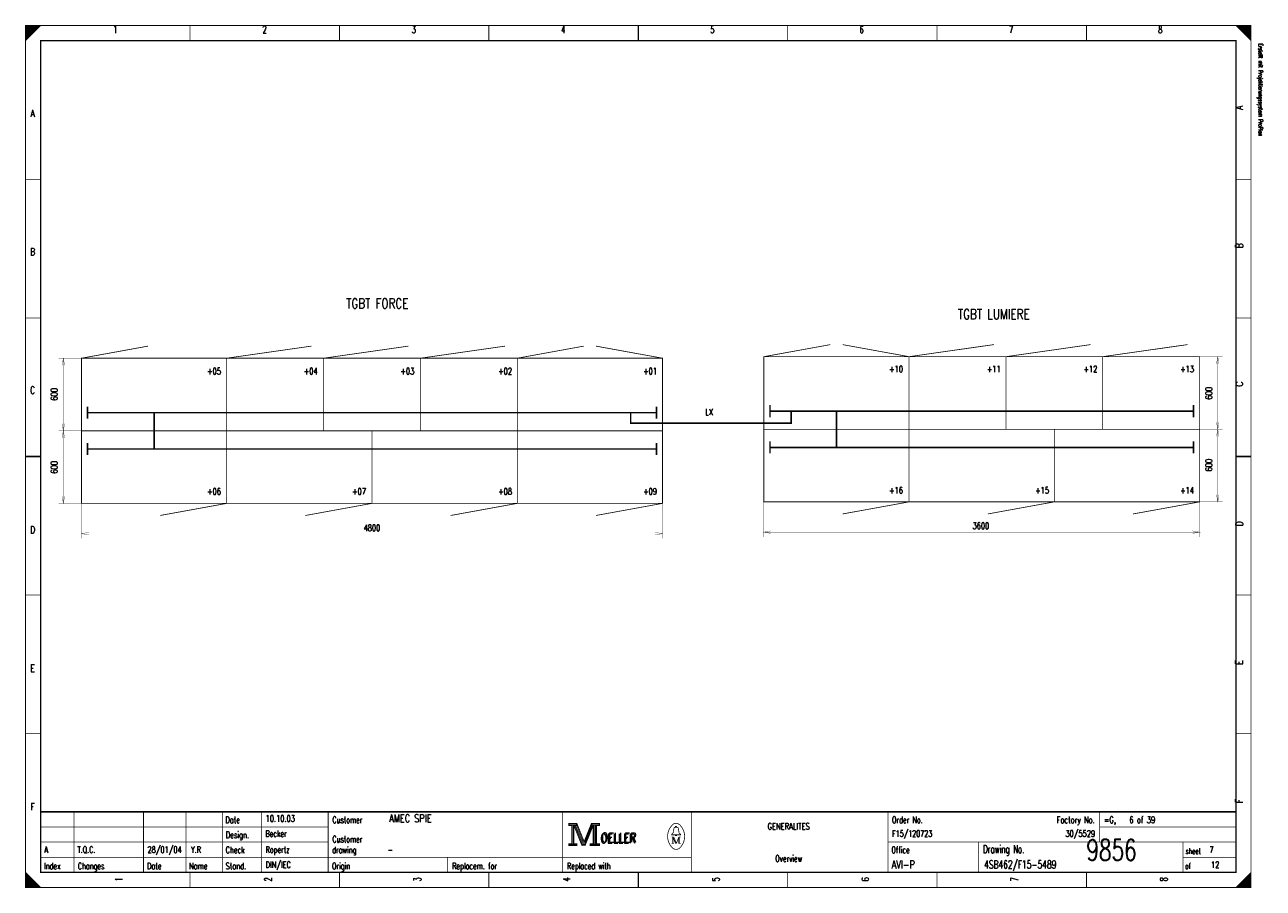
# Model space of a CAD drawing. Header units: centimetres. Extents: x 0 to 491, y -1040 to 69.
# Tile 157 of 181: x 50 to 91, y -40 to -11. Entities that reach past the tile are written whole.
import ezdxf
from ezdxf.enums import TextEntityAlignment as Align

# ---------------------------------------------------------------- set-up
doc = ezdxf.new("R2010")
doc.units = ezdxf.units.CM
doc.header["$MEASUREMENT"] = 0
doc.layers.get('0').update_dxf_attribs({"color": 9, "linetype": 'CONTINUOUS'})
doc.styles.get("Standard").update_dxf_attribs({"font": 'romans.shx', "bigfont": 'TXT.shx'})

msp = doc.modelspace()

# ---------------------------------------------------------------- linework, layer by layer
at = {"color": 0, "flags": 128}
for points, const_width in [([(50, -25.75), (50, -11.5), (90.5, -11.5), (90.5, -40), (50, -40), (50, -25.75)], 0.025), ([(50, -11.5), (50.5, -11.5), (50, -12), (50, -11.5)], 0.025), ([(50.025, -11.5), (50.025, -11.975), (50.05, -11.95), (50.05, -11.5), (50.075, -11.5), (50.075, -11.925), (50.1, -11.9), (50.1, -11.5), (50.125, -11.5), (50.125, -11.875), (50.15, -11.85), (50.15, -11.5), (50.175, -11.5), (50.175, -11.825), (50.2, -11.8)], 0.025), ([(50.2, -11.8), (50.2, -11.5), (50.225, -11.5), (50.225, -11.775), (50.25, -11.75), (50.25, -11.5), (50.275, -11.5), (50.275, -11.725), (50.3, -11.7), (50.3, -11.5), (50.325, -11.5), (50.325, -11.675), (50.35, -11.65), (50.35, -11.5), (50.375, -11.5)], 0.025), ([(50.375, -11.5), (50.375, -11.625), (50.4, -11.6), (50.4, -11.5), (50.425, -11.5), (50.425, -11.575), (50.45, -11.55), (50.45, -11.5), (50.475, -11.5), (50.475, -11.525)], 0.025), ([(90, -11.5), (90.5, -12), (90.475, -11.975), (90.475, -11.5), (90.45, -11.5), (90.45, -11.95), (90.425, -11.925), (90.425, -11.5), (90.4, -11.5), (90.4, -11.9), (90.375, -11.875), (90.375, -11.5), (90.35, -11.5), (90.35, -11.85), (90.325, -11.825)], 0.025), ([(90.15, -11.65), (90.15, -11.5), (90.125, -11.5), (90.125, -11.625), (90.1, -11.6), (90.1, -11.5), (90.075, -11.5), (90.075, -11.575), (90.05, -11.55), (90.05, -11.5), (90.025, -11.5), (90.025, -11.525)], 0.025), ([(90.325, -11.825), (90.325, -11.5), (90.3, -11.5), (90.3, -11.8), (90.275, -11.775), (90.275, -11.5), (90.25, -11.5), (90.25, -11.75), (90.225, -11.725), (90.225, -11.5), (90.2, -11.5), (90.2, -11.7), (90.175, -11.675), (90.175, -11.5), (90.15, -11.5)], 0.025), ([(51.85, -22.5), (51.09, -22.501), (51.25, -22.501), (51.207, -22.738), (51.25, -22.501), (51.291, -22.738), (51.25, -22.501), (51.25, -24.901), (51.291, -24.665), (51.25, -24.901), (51.207, -24.665), (51.25, -24.901), (51.09, -24.901), (51.85, -24.9)], 0.01), ([(88.8, -22.45), (89.56, -22.451), (89.4, -22.451), (89.358, -22.688), (89.4, -22.451), (89.441, -22.688), (89.4, -22.451), (89.4, -24.851), (89.441, -24.615), (89.4, -24.851), (89.358, -24.615), (89.4, -24.851), (89.56, -24.851), (88.8, -24.85)], 0.01), ([(70, -24.3), (70, -24.65), (75.3, -24.65), (75.3, -24.25)], 0.05), ([(51.85, -24.9), (51.09, -24.901), (51.25, -24.901), (51.207, -25.138), (51.25, -24.901), (51.291, -25.138), (51.25, -24.901), (51.25, -27.301), (51.291, -27.065), (51.25, -27.301), (51.207, -27.065), (51.25, -27.301), (51.09, -27.301), (51.85, -27.3)], 0.01), ([(88.8, -24.85), (89.56, -24.851), (89.4, -24.851), (89.358, -25.088), (89.4, -24.851), (89.441, -25.088), (89.4, -24.851), (89.4, -27.251), (89.441, -27.015), (89.4, -27.251), (89.358, -27.015), (89.4, -27.251), (89.56, -27.251), (88.8, -27.25)], 0.01), ([(51.85, -27.3), (51.85, -28.461), (51.85, -28.301), (52.086, -28.343), (51.85, -28.301), (52.086, -28.26), (51.85, -28.301), (71.05, -28.301), (70.812, -28.26), (71.05, -28.301), (70.812, -28.343), (71.05, -28.301), (71.05, -28.461), (71.05, -27.3)], 0.01), ([(74.4, -27.25), (74.4, -28.411), (74.4, -28.251), (74.636, -28.293), (74.4, -28.251), (74.636, -28.21), (74.4, -28.251), (88.8, -28.251), (88.562, -28.21), (88.8, -28.251), (88.562, -28.293), (88.8, -28.251), (88.8, -28.411), (88.8, -27.25)], 0.01), ([(67.95, -37.88), (67.95, -37.95), (68.05, -37.95), (68.05, -38.55), (67.95, -38.55), (67.95, -38.62), (68.22, -38.62), (68.22, -38.55), (68.12, -38.55), (68.12, -37.95), (68.22, -37.95), (68.22, -37.88), (67.95, -37.88)], 0.025), ([(68.07, -37.93), (68.07, -38.57), (68.1, -38.57), (68.1, -37.93)], 0.025), ([(68.12, -37.95), (68.39, -38.62), (68.49, -38.62), (68.76, -37.95)], 0.025), ([(68.18, -37.95), (68.42, -38.54), (68.46, -38.54)], 0.025), ([(68.22, -37.88), (68.46, -38.48), (68.7, -37.88)], 0.025), ([(68.22, -37.95), (68.44, -38.51), (68.47, -38.51)], 0.025), ([(68.46, -38.58), (68.49, -38.58), (68.74, -37.95)], 0.025), ([(68.46, -38.54), (68.48, -38.54), (68.72, -37.95)], 0.025), ([(68.76, -37.95), (68.76, -38.55), (68.66, -38.55), (68.66, -38.62), (68.71, -38.62)], 0.025), ([(68.7, -37.88), (68.7, -37.95), (68.8, -37.95), (68.8, -38.55), (68.7, -38.55), (68.7, -38.62), (68.97, -38.62), (68.97, -38.55), (68.87, -38.55), (68.87, -37.95), (68.97, -37.95), (68.97, -37.88), (68.7, -37.88)], 0.025), ([(68.78, -37.93), (68.78, -38.57), (68.83, -38.57), (68.83, -37.93), (68.85, -37.93), (68.85, -38.57)], 0.025), ([(71.48, -38.26), (71.35, -38.26), (71.35, -38.24), (71.4, -38.2), (71.43, -38.04)], 0.025), ([(71.48, -38.01), (71.48, -37.98), (71.52, -37.98), (71.52, -38.01)], 0.025), ([(71.52, -38.26), (71.65, -38.26), (71.65, -38.24), (71.6, -38.2), (71.57, -38.04)], 0.025), ([(71.39, -38.33), (71.39, -38.54), (71.35, -38.54)], 0.025), ([(71.39, -38.33), (71.48, -38.54), (71.51, -38.54)], 0.025), ([(50, -39.5), (50, -40), (50.5, -40), (50, -39.5), (50.025, -39.525), (50.025, -40), (50.05, -40), (50.05, -39.55), (50.075, -39.575), (50.075, -40), (50.1, -40), (50.1, -39.6), (50.125, -39.625), (50.125, -40), (50.15, -40)], 0.025), ([(50.15, -40), (50.15, -39.65), (50.175, -39.675), (50.175, -40), (50.2, -40), (50.2, -39.7), (50.225, -39.725), (50.225, -40), (50.25, -40), (50.25, -39.75), (50.275, -39.775), (50.275, -40), (50.3, -40), (50.3, -39.8), (50.325, -39.825)], 0.025), ([(90.3, -40), (90.3, -39.7), (90.275, -39.725), (90.275, -40), (90.25, -40), (90.25, -39.75), (90.225, -39.775), (90.225, -40), (90.2, -40), (90.2, -39.8), (90.175, -39.825), (90.175, -40), (90.15, -40), (90.15, -39.85), (90.125, -39.875)], 0.025), ([(90.475, -39.525), (90.475, -40), (90.45, -40), (90.45, -39.55), (90.425, -39.575), (90.425, -40), (90.4, -40), (90.4, -39.6), (90.375, -39.625), (90.375, -40), (90.35, -40), (90.35, -39.65), (90.325, -39.675), (90.325, -40), (90.3, -40)], 0.025), ([(50.325, -39.825), (50.325, -40), (50.35, -40), (50.35, -39.85), (50.375, -39.875), (50.375, -40), (50.4, -40), (50.4, -39.9), (50.425, -39.925), (50.425, -40), (50.45, -40), (50.45, -39.95), (50.475, -39.975)], 0.025), ([(90.125, -39.875), (90.125, -40), (90.1, -40), (90.1, -39.9), (90.075, -39.925), (90.075, -40), (90.05, -40), (90.05, -39.95), (90.025, -39.975), (90.025, -40)], 0.025)]:
    msp.add_lwpolyline(points, dxfattribs=dict(at, const_width=const_width))
for points, const_width in [([(50, -11.5), (90.5, -11.5), (90.5, -40), (50, -40)], 0.025), ([(50.5, -12), (90, -12), (90, -39.5), (50.5, -39.5)], 0.05), ([(50.5, -12), (90, -12), (90, -39.5), (50.5, -39.5)], 0.025), ([(51.85, -22.5), (56.65, -22.5), (56.65, -24.9), (51.85, -24.9)], 0.025), ([(56.65, -22.5), (59.85, -22.5), (59.85, -24.9), (56.65, -24.9)], 0.025), ([(59.85, -22.5), (63.05, -22.5), (63.05, -24.9), (59.85, -24.9)], 0.025), ([(63.05, -22.5), (66.25, -22.5), (66.25, -24.9), (63.05, -24.9)], 0.025), ([(66.25, -22.5), (71.05, -22.5), (71.05, -24.9), (66.25, -24.9)], 0.025), ([(74.4, -22.45), (79.2, -22.45), (79.2, -24.85), (74.4, -24.85)], 0.025), ([(79.2, -22.45), (82.4, -22.45), (82.4, -24.85), (79.2, -24.85)], 0.025), ([(82.4, -22.45), (85.6, -22.45), (85.6, -24.85), (82.4, -24.85)], 0.025), ([(85.6, -22.45), (88.8, -22.45), (88.8, -24.85), (85.6, -24.85)], 0.025), ([(51.85, -24.9), (56.65, -24.9), (56.65, -27.3), (51.85, -27.3)], 0.025), ([(56.65, -24.9), (61.45, -24.9), (61.45, -27.3), (56.65, -27.3)], 0.025), ([(61.45, -24.9), (66.25, -24.9), (66.25, -27.3), (61.45, -27.3)], 0.025), ([(66.25, -24.9), (71.05, -24.9), (71.05, -27.3), (66.25, -27.3)], 0.025), ([(74.4, -24.85), (79.2, -24.85), (79.2, -27.25), (74.4, -27.25)], 0.025), ([(79.2, -24.85), (84, -24.85), (84, -27.25), (79.2, -27.25)], 0.025), ([(84, -24.85), (88.8, -24.85), (88.8, -27.25), (84, -27.25)], 0.025), ([(67.97, -37.9), (68.2, -37.9), (68.2, -37.93), (67.97, -37.93)], 0.025), ([(68.72, -37.9), (68.95, -37.9), (68.95, -37.93), (68.72, -37.93)], 0.025), ([(71.48, -38.26), (71.52, -38.26), (71.52, -38.29), (71.48, -38.29)], 0.025), ([(67.97, -38.57), (68.2, -38.57), (68.2, -38.6), (67.97, -38.6)], 0.025), ([(68.68, -38.57), (68.95, -38.57), (68.95, -38.6), (68.68, -38.6)], 0.025)]:
    msp.add_lwpolyline(points, close=True, dxfattribs=dict(at, const_width=const_width))
at = {"color": 0}
for points, const_width in [([(55.438, -11.5), (55.438, -12)], 0.025), ([(60.375, -11.5), (60.375, -12)], 0.025), ([(65.312, -11.5), (65.312, -12)], 0.025), ([(70.25, -12), (70.25, -11.5)], 0.05), ([(70.25, -11.5), (70.25, -12)], 0.025), ([(75.188, -11.5), (75.188, -12)], 0.025), ([(80.125, -11.5), (80.125, -12)], 0.025), ([(85.062, -11.5), (85.062, -12)], 0.025), ([(50, -16.583), (50.5, -16.583)], 0.025), ([(90.5, -16.583), (90, -16.583)], 0.025), ([(50, -21.167), (50.5, -21.167)], 0.025), ([(90.5, -21.167), (90, -21.167)], 0.025), ([(51.85, -22.5), (54.05, -22.1)], 0.025), ([(56.65, -22.5), (59.45, -22.1)], 0.025), ([(59.85, -22.5), (62.65, -22.1)], 0.025), ([(63.05, -22.5), (65.85, -22.1)], 0.025), ([(66.25, -22.5), (68.45, -22.1)], 0.025), ([(71.05, -22.5), (68.85, -22.1)], 0.025), ([(74.4, -22.45), (76.6, -22.05)], 0.025), ([(79.2, -22.45), (77, -22.05)], 0.025), ([(79.2, -22.45), (82, -22.05)], 0.025), ([(82.4, -22.45), (85.2, -22.05)], 0.025), ([(85.6, -22.45), (88.4, -22.05)], 0.025), ([(52.05, -24.1), (52.05, -24.5)], 0.05), ([(70.85, -24.1), (70.85, -24.5)], 0.05), ([(74.6, -24.05), (74.6, -24.45)], 0.05), ([(88.6, -24.05), (88.6, -24.45)], 0.05), ([(52.05, -24.3), (70.85, -24.3)], 0.05), ([(54.25, -25.5), (54.25, -24.3)], 0.05), ([(74.6, -24.25), (88.6, -24.25)], 0.05), ([(76.8, -25.45), (76.8, -24.25)], 0.05), ([(52.05, -25.3), (52.05, -25.7)], 0.05), ([(70.85, -25.3), (70.85, -25.7)], 0.05), ([(74.6, -25.25), (74.6, -25.65)], 0.05), ([(88.6, -25.25), (88.6, -25.65)], 0.05), ([(50.5, -25.75), (50, -25.75)], 0.05), ([(50, -25.75), (50.5, -25.75)], 0.025), ([(52.05, -25.5), (70.85, -25.5)], 0.05), ([(88.6, -25.45), (74.6, -25.45)], 0.05), ([(90, -25.75), (90.5, -25.75)], 0.05), ([(90.5, -25.75), (90, -25.75)], 0.025), ([(56.65, -27.3), (54.45, -27.7)], 0.025), ([(61.45, -27.3), (59.25, -27.7)], 0.025), ([(66.25, -27.3), (64.05, -27.7)], 0.025), ([(71.05, -27.3), (68.85, -27.7)], 0.025), ([(79.2, -27.25), (77, -27.65)], 0.025), ([(84, -27.25), (81.8, -27.65)], 0.025), ([(88.8, -27.25), (86.6, -27.65)], 0.025), ([(50, -30.333), (50.5, -30.333)], 0.025), ([(90.5, -30.333), (90, -30.333)], 0.025), ([(50, -34.917), (50.5, -34.917)], 0.025), ([(90.5, -34.917), (90, -34.917)], 0.025), ([(90, -37.5), (50.5, -37.5)], 0.05), ([(51.6, -39.5), (51.6, -37.5)], 0.025), ([(53.9, -39.5), (53.9, -37.5)], 0.025), ([(55.3, -39.5), (55.3, -37.5)], 0.025), ([(56.5, -37.5), (56.5, -39.5)], 0.025), ([(57.8, -37.5), (57.8, -39.5)], 0.025), ([(60, -37.5), (60, -39.5)], 0.025), ([(67.75, -37.5), (67.75, -39.5)], 0.025), ([(72, -37.5), (72, -39.5)], 0.025), ([(78.5, -37.5), (78.5, -39.5)], 0.025), ([(85.5, -37.5), (85.5, -38.5)], 0.025), ([(50.5, -38), (60, -38)], 0.025), ([(68.15, -37.95), (68.4, -38.58)], 0.025), ([(68.47, -38.51), (68.7, -37.94)], 0.025), ([(71.46, -38.01), (71.55, -38.01)], 0.025), ([(85.5, -38), (90, -38)], 0.025), ([(71.35, -38.33), (71.42, -38.33)], 0.025), ([(71.42, -38.33), (71.51, -38.54)], 0.025), ([(71.51, -38.54), (71.59, -38.33)], 0.025), ([(71.59, -38.54), (71.59, -38.33)], 0.025), ([(71.59, -38.33), (71.65, -38.33)], 0.025), ([(71.61, -38.33), (71.61, -38.54)], 0.025), ([(50.5, -38.5), (60, -38.5)], 0.025), ([(68.4, -38.58), (68.46, -38.58)], 0.025), ([(71.39, -38.54), (71.43, -38.54)], 0.025), ([(71.65, -38.54), (71.57, -38.54)], 0.025), ([(78.5, -38.5), (90, -38.5)], 0.025), ([(81.5, -38.5), (81.5, -39.5)], 0.025), ([(88.25, -38.5), (88.25, -39.5)], 0.025), ([(50.5, -39), (72, -39)], 0.025), ([(63.95, -39), (63.95, -39.5)], 0.025), ([(88.25, -39), (90, -39)], 0.025), ([(55.438, -40), (55.438, -39.5)], 0.025), ([(60.375, -40), (60.375, -39.5)], 0.025), ([(65.312, -40), (65.312, -39.5)], 0.025), ([(70.25, -39.5), (70.25, -40)], 0.05), ([(70.25, -40), (70.25, -39.5)], 0.025), ([(75.188, -40), (75.188, -39.5)], 0.025), ([(80.125, -40), (80.125, -39.5)], 0.025), ([(85.062, -40), (85.062, -39.5)], 0.025), ([(90.5, -39.5), (90, -40)], 0.025), ([(50.475, -40), (50.475, -39.975)], 0.025)]:
    msp.add_lwpolyline(points, dxfattribs=dict(at, const_width=const_width))
at = {"color": 0, "const_width": 0.025, "flags": 128}
for points in [[(71.35, -37.961, 0.373815), (71.349, -38.658, 0.373815)], [(71.649, -37.96, 0.530775), (71.351, -37.959, 0.530775)], [(71.46, -38.01, 0.414214), (71.43, -38.04, 0.414214)], [(71.57, -38.04, 0.414214), (71.54, -38.01, 0.414214)], [(71.65, -38.66, 0.378582), (71.646, -37.956, 0.378582)], [(71.35, -38.66, 0.532213), (71.649, -38.661, 0.532213)]]:
    msp.add_lwpolyline(points, format="xyb", dxfattribs=at)

# ---------------------------------------------------------------- texts
at = {"color": 0}
for s, height, width, p in [('1', 0.238, 0.672, (52.965, -11.514)), ('2', 0.238, 0.672, (57.899, -11.514)), ('3', 0.238, 0.672, (62.832, -11.514)), ('4', 0.238, 0.672, (67.766, -11.514)), ('5', 0.238, 0.672, (72.699, -11.514)), ('6', 0.238, 0.672, (77.632, -11.514)), ('7', 0.238, 0.672, (82.566, -11.514)), ('8', 0.238, 0.672, (87.499, -11.514)), ('A', 0.238, 0.76, (50.233, -14.283)), ('B', 0.238, 0.76, (50.233, -18.861)), ('TGBT FORCE', 0.3334, 0.7536, (61.625, -20.522)), ('TGBT LUMIERE', 0.33337, 0.754667, (81.998, -20.877)), ('+05', 0.2143, 0.68, (56.231, -22.822)), ('+04', 0.2143, 0.68, (59.425, -22.822)), ('+03', 0.2143, 0.68, (62.619, -22.822)), ('+02', 0.2143, 0.68, (65.849, -22.822)), ('+01', 0.2143, 0.68, (70.64, -22.822)), ('+10', 0.2143, 0.68, (78.768, -22.751)), ('+11', 0.2143, 0.68, (81.998, -22.751)), ('+12', 0.2143, 0.68, (85.192, -22.751)), ('+13', 0.2143, 0.68, (88.386, -22.751)), ('C', 0.238, 0.76, (50.233, -23.439)), ('+06', 0.2143, 0.68, (56.231, -26.797)), ('+07', 0.2143, 0.68, (61.022, -26.797)), ('+08', 0.2143, 0.68, (65.849, -26.797)), ('+09', 0.2143, 0.68, (70.64, -26.797)), ('+16', 0.2143, 0.68, (78.768, -26.762)), ('+15', 0.2143, 0.68, (83.595, -26.762)), ('+14', 0.2143, 0.68, (88.386, -26.762)), ('D', 0.238, 0.76, (50.233, -28.053)), ('4800', 0.2143, 0.672, (61.448, -28.004)), ('3600', 0.2143, 0.672, (81.572, -27.933)), ('E', 0.238, 0.76, (50.233, -32.632)), ('F', 0.238, 0.76, (50.233, -37.21)), ('GENERALITES', 0.21431, 0.76, (75.219, -37.87)), ('Overview', 0.2143, 0.62, (75.219, -38.935))]:
    msp.add_text(s, height=height, dxfattribs=dict(at, width=width)).set_placement(p, align=Align.TOP_CENTER)
at = {"color": 0, "width": 0.622634}
msp.add_text('Erstellt mit Projektierungssystem ProPlan', height=0.14288, rotation=270, dxfattribs=at).set_placement((90.702, -12.094), align=Align.BOTTOM_LEFT)
at = {"color": 0, "width": 0.76}
for s, p in [('A', (89.991, -14.283)), ('B', (89.991, -18.861)), ('C', (89.992, -23.439)), ('D', (89.992, -28.053)), ('E', (89.991, -32.632)), ('F', (89.991, -37.21))]:
    msp.add_text(s, height=0.238, rotation=90, dxfattribs=at).set_placement(p, align=Align.TOP_LEFT)
at = {"color": 0, "width": 0.672}
for p in [(51.12, -23.695), (89.274, -23.66), (51.12, -26.108), (89.274, -26.037)]:
    msp.add_text('600', height=0.2143, rotation=90, dxfattribs=at).set_placement(p, align=Align.BOTTOM_CENTER)
at = {"color": 0}
for s, height, width, p in [('LX', 0.2143, 0.76, (72.462, -24.171)), ('Order No.', 0.2143, 0.656889, (78.633, -37.658)), ('=G,    6 of 39', 0.21431, 0.681714, (85.636, -37.658)), ('Date', 0.2143, 0.64, (56.605, -37.658)), ('Customer', 0.2143, 0.62, (60.14, -37.658)), ('Design.', 0.2143, 0.636571, (56.619, -38.154)), ('Customer', 0.2143, 0.62, (60.14, -38.296)), ('OELLER', 0.3096, 0.76, (68.996, -38.225)), ('OELLER', 0.3096, 0.76, (68.996, -38.225)), ('OELLER', 0.3096, 0.76, (69.032, -38.19)), ('Check', 0.2143, 0.632, (56.612, -38.651)), ('drawing', 0.2143, 0.6, (60.133, -38.651)), ('Office', 0.2143, 0.626667, (78.615, -38.651)), ('Drawing No.', 0.26194, 0.646545, (81.643, -38.602)), ('sheet', 0.1905, 0.6, (88.338, -38.701)), ('Index', 0.2143, 0.632, (50.609, -39.184)), ('Changes', 0.2143, 0.622857, (51.726, -39.184)), ('Date', 0.2143, 0.64, (54.015, -39.184)), ('Name', 0.2143, 0.64, (55.404, -39.184)), ('Stand.', 0.2143, 0.642667, (56.612, -39.184)), ('Origin', 0.2143, 0.626667, (60.127, -39.184)), ('Replacem. for', 0.21431, 0.627077, (64.097, -39.184)), ('Replaced with', 0.21431, 0.619692, (67.895, -39.184)), ('of', 0.1905, 0.6, (88.323, -39.198))]:
    msp.add_text(s, height=height, dxfattribs=dict(at, width=width)).set_placement(p, align=Align.TOP_LEFT)
for s, height, width, p in [('10.10.03', 0.2143, 0.678, (57.934, -37.892)), ('AMEC SPIE', 0.2619, 0.752889, (62.016, -37.923)), ('Becker', 0.2143, 0.626667, (57.927, -38.389)), ('F15/120723', 0.2143, 0.6832, (78.639, -38.389)), ('9856', 0.7, 0.6928, (85.058, -39.322)), ('A', 0.214, 0.76, (50.621, -38.921)), ('T.Q.C.', 0.2143, 0.728, (51.716, -38.921)), ('28/01/04', 0.2143, 0.678, (54.029, -38.921)), ('Y.R', 0.2143, 0.738667, (55.467, -38.921)), ('Ropertz', 0.2143, 0.622857, (57.932, -38.921)), ('-', 0.214, 0.696, (61.965, -38.921)), ('7', 0.214, 0.672, (89.123, -38.921)), ('DIN/IEC', 0.2143, 0.750857, (57.935, -39.418)), ('AVI-P', 0.2619, 0.7472, (78.624, -39.449)), ('4SB462/F15-5489', 0.26194, 0.6928, (81.679, -39.449)), ('12', 0.2143, 0.672, (89.177, -39.418))]:
    msp.add_text(s, height=height, dxfattribs=dict(at, width=width)).set_placement(p, align=Align.BOTTOM_LEFT)
at = {"color": 0, "width": 0.646545}
msp.add_text('Factory No.', height=0.21431, dxfattribs=at).set_placement((85.335, -37.658), align=Align.TOP_RIGHT)
at = {"color": 0, "width": 0.675429}
msp.add_text('30/5529', height=0.2143, dxfattribs=at).set_placement((85.346, -38.389), align=Align.BOTTOM_RIGHT)
at = {"color": 0, "width": 0.672}
for s, p in [('1', (52.965, -39.73)), ('2', (57.899, -39.73)), ('3', (62.832, -39.73)), ('4', (67.766, -39.73)), ('5', (72.699, -39.73)), ('6', (77.632, -39.73)), ('7', (82.566, -39.73)), ('8', (87.499, -39.73))]:
    msp.add_text(s, height=0.238, rotation=90, dxfattribs=at).set_placement(p, align=Align.TOP_CENTER)

doc.saveas('drawing.dxf')
